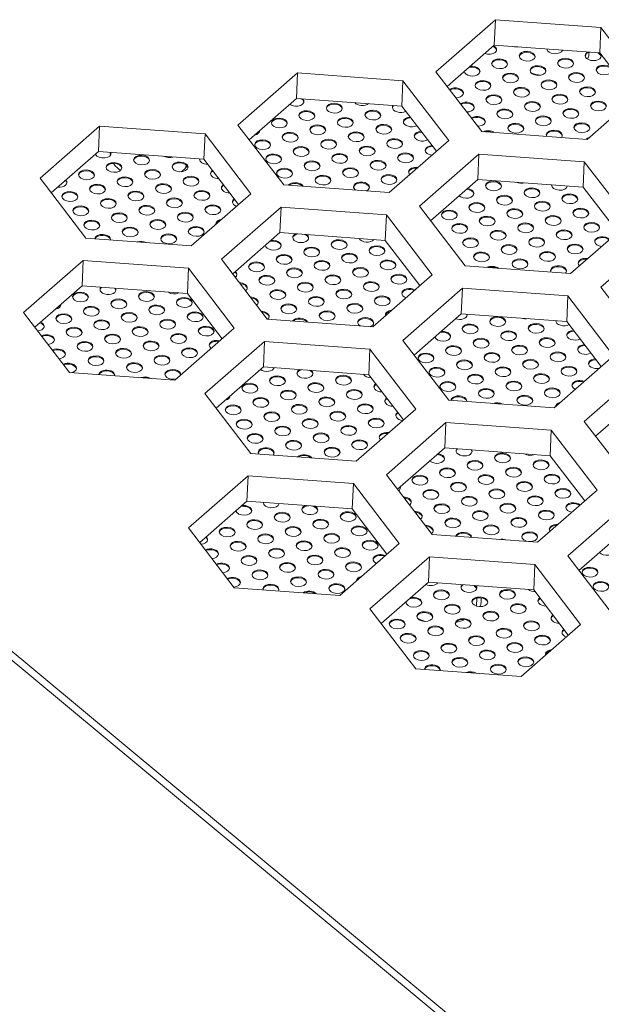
# Model space of a CAD drawing. Header units: millimetres. Extents: x 0 to 841, y 0 to 594.
# Tile 15 of 17: x 587 to 603, y 276 to 303. Entities that reach past the tile are written whole.
import ezdxf

# ---------------------------------------------------------------- set-up
doc = ezdxf.new("R2010")
doc.units = ezdxf.units.MM
for name, color, linetype, lineweight in [('BX三合一钣', 7, 'Continuous', 18), ('BX三合一钣金-', 7, 'Continuous', 18), ('Default', 7, 'Continuous', 18), ('E200_R4_POSTB_V4', 7, 'Continuous', 18), ('贴纸', 7, 'Continuous', 18)]:
    doc.layers.add(name, color=color, linetype=linetype, lineweight=lineweight)

# ---------------------------------------------------------------- blocks, each defined once
blk = doc.blocks.new('SE4')
at = {"layer": 'BX三合一钣', "color": 7, "linetype": 'Continuous'}
for p, q in [((50.202, 86.38), (48.577, 84.958)), ((50.172, 85.687), (50.202, 86.38)), ((53.079, 86.169), (50.202, 86.38)), ((53.049, 85.476), (53.079, 86.169)), ((54.33, 84.536), (53.079, 86.169)), ((48.883, 84.559), (50.172, 85.687)), ((50.172, 85.687), (53.049, 85.476)), ((53.049, 85.476), (53.994, 84.242)), ((48.577, 84.958), (49.828, 83.325)), ((44.799, 84.927), (43.173, 83.505)), ((44.769, 84.233), (44.799, 84.927)), ((47.676, 84.716), (44.799, 84.927)), ((47.646, 84.022), (47.676, 84.716)), ((48.927, 83.083), (47.676, 84.716)), ((52.704, 83.114), (54.33, 84.536)), ((43.479, 83.105), (44.769, 84.233)), ((44.769, 84.233), (47.646, 84.022)), ((47.646, 84.022), (48.591, 82.789)), ((39.396, 83.473), (37.77, 82.051)), ((39.365, 82.78), (39.396, 83.473)), ((42.273, 83.262), (39.396, 83.473)), ((43.173, 83.505), (44.424, 81.871)), ((42.242, 82.569), (42.273, 83.262)), ((43.524, 81.629), (42.273, 83.262)), ((47.301, 81.66), (48.927, 83.083)), ((49.828, 83.325), (52.704, 83.114)), ((38.076, 81.652), (39.365, 82.78)), ((39.365, 82.78), (42.242, 82.569)), ((42.242, 82.569), (43.187, 81.335)), ((49.752, 82.714), (48.126, 81.292)), ((49.722, 82.021), (49.752, 82.714)), ((52.629, 82.503), (49.752, 82.714)), ((52.599, 81.81), (52.629, 82.503)), ((53.88, 80.87), (52.629, 82.503)), ((37.77, 82.051), (39.021, 80.418)), ((48.432, 80.893), (49.722, 82.021)), ((49.722, 82.021), (52.599, 81.81)), ((44.424, 81.871), (47.301, 81.66)), ((52.599, 81.81), (53.544, 80.576)), ((41.898, 80.207), (43.524, 81.629)), ((44.349, 81.261), (42.723, 79.839)), ((44.318, 80.567), (44.349, 81.261)), ((47.226, 81.05), (44.349, 81.261)), ((48.126, 81.292), (49.377, 79.659)), ((47.195, 80.356), (47.226, 81.05)), ((48.477, 79.417), (47.226, 81.05)), ((52.254, 79.448), (53.88, 80.87)), ((39.021, 80.418), (41.898, 80.207)), ((43.029, 79.439), (44.318, 80.567)), ((44.318, 80.567), (47.195, 80.356)), ((54.705, 80.502), (53.079, 79.08)), ((47.195, 80.356), (48.14, 79.123)), ((42.723, 79.839), (43.974, 78.205)), ((38.945, 79.807), (37.319, 78.385)), ((38.915, 79.114), (38.945, 79.807)), ((41.822, 79.596), (38.945, 79.807)), ((41.792, 78.903), (41.822, 79.596)), ((43.073, 77.963), (41.822, 79.596)), ((49.377, 79.659), (52.254, 79.448)), ((46.851, 77.994), (48.477, 79.417)), ((37.625, 77.986), (38.915, 79.114)), ((38.915, 79.114), (41.792, 78.903)), ((49.302, 79.048), (47.676, 77.626)), ((49.271, 78.355), (49.302, 79.048)), ((52.179, 78.838), (49.302, 79.048)), ((53.079, 79.08), (54.33, 77.447)), ((41.792, 78.903), (42.737, 77.669)), ((52.148, 78.144), (52.179, 78.838)), ((53.43, 77.204), (52.179, 78.838)), ((37.319, 78.385), (38.57, 76.752)), ((47.982, 77.227), (49.271, 78.355)), ((49.271, 78.355), (52.148, 78.144)), ((41.447, 76.541), (43.073, 77.963)), ((43.974, 78.205), (46.851, 77.994)), ((52.148, 78.144), (53.093, 76.91)), ((43.898, 77.595), (42.272, 76.173)), ((43.868, 76.901), (43.898, 77.595)), ((46.775, 77.384), (43.898, 77.595)), ((47.676, 77.626), (48.927, 75.993)), ((46.745, 76.69), (46.775, 77.384)), ((48.026, 75.751), (46.775, 77.384)), ((51.804, 75.782), (53.43, 77.204)), ((42.578, 75.773), (43.868, 76.901)), ((43.868, 76.901), (46.745, 76.69)), ((38.57, 76.752), (41.447, 76.541)), ((46.745, 76.69), (47.69, 75.457)), ((54.255, 76.836), (52.629, 75.414)), ((42.272, 76.173), (43.523, 74.539)), ((52.935, 75.014), (54.224, 76.142)), ((48.927, 75.993), (51.804, 75.782)), ((46.4, 74.328), (48.026, 75.751)), ((48.851, 75.383), (47.225, 73.96)), ((48.821, 74.689), (48.851, 75.383)), ((51.728, 75.172), (48.851, 75.383)), ((52.629, 75.414), (53.88, 73.781)), ((51.698, 74.478), (51.728, 75.172)), ((52.979, 73.538), (51.728, 75.172)), ((43.523, 74.539), (46.4, 74.328)), ((47.531, 73.561), (48.821, 74.689)), ((48.821, 74.689), (51.698, 74.478)), ((51.698, 74.478), (52.643, 73.244)), ((43.448, 73.929), (41.822, 72.507)), ((43.418, 73.235), (43.448, 73.929)), ((46.325, 73.718), (43.448, 73.929)), ((47.225, 73.96), (48.476, 72.327)), ((46.295, 73.024), (46.325, 73.718)), ((47.576, 72.085), (46.325, 73.718)), ((51.353, 72.116), (52.979, 73.538)), ((42.128, 72.107), (43.418, 73.235)), ((43.418, 73.235), (46.295, 73.024)), ((53.804, 73.17), (52.178, 71.748)), ((46.295, 73.024), (47.239, 71.791)), ((41.822, 72.507), (43.073, 70.874)), ((48.476, 72.327), (51.353, 72.116)), ((52.484, 71.348), (53.774, 72.477)), ((45.95, 70.663), (47.576, 72.085)), ((48.401, 71.717), (46.775, 70.294)), ((48.371, 71.023), (48.401, 71.717)), ((51.278, 71.506), (48.401, 71.717)), ((51.248, 70.812), (51.278, 71.506)), ((52.529, 69.872), (51.278, 71.506)), ((52.178, 71.748), (53.429, 70.115)), ((47.081, 69.895), (48.371, 71.023)), ((48.371, 71.023), (51.248, 70.812)), ((43.073, 70.874), (45.95, 70.663)), ((51.248, 70.812), (52.192, 69.578)), ((46.775, 70.294), (48.026, 68.661)), ((50.903, 68.45), (52.529, 69.872)), ((48.026, 68.661), (50.903, 68.45))]:
    blk.add_line(p, q, dxfattribs=at)
at = {"layer": 'BX三合一钣金-', "color": 7, "linetype": 'Continuous'}
for p, q in [((56.463, 52.723), (35.697, 69.973)), ((56.765, 52.713), (35.999, 69.964))]:
    blk.add_line(p, q, dxfattribs=at)
at = {"layer": 'E200_R4_POSTB_V4', "color": 7, "linetype": 'Continuous'}
for p, q in [((41.754, 82.422), (41.751, 82.343)), ((49.698, 70.594), (49.689, 70.372))]:
    blk.add_line(p, q, dxfattribs=at)
for centre, major_axis, start_param, end_param in [((51.659, 85.517), (-1.099, 0.048), 2.895165, 3.172923), ((51.659, 85.517), (-1.099, 0.048), 1.159042, 1.385205), ((40.787, 82.695), (1.099, -0.048), 3.114303, 3.235638), ((40.787, 82.695), (1.099, -0.048), 3.570342, 3.616803), ((40.787, 82.695), (-1.099, 0.048), 0.47521, 0.75599), ((40.787, 82.695), (-1.099, 0.048), 2.453876, 2.742859), ((48.718, 70.567), (1.099, -0.048), 0.503214, 0.638977), ((48.718, 70.567), (-1.099, 0.048), 2.897416, 3.257622), ((48.718, 70.567), (-1.099, 0.048), 0.974881, 1.206375), ((48.718, 70.567), (-1.099, 0.048), 1.970671, 2.23119)]:
    blk.add_ellipse(centre, major_axis=major_axis, ratio=0.614502, start_param=start_param, end_param=end_param, dxfattribs=at)
at = {"layer": '贴纸', "color": 7, "linetype": 'Continuous'}
for centre, major_axis, start_param, end_param in [((50.018, 85.569), (-0.217, 0.009), 1.073144, 4.066066), ((50.016, 85.545), (-0.217, 0.009), 3.231504, 4.163344), ((50.769, 85.771), (-0.217, 0.009), 1.228855, 1.81596), ((51.067, 85.358), (-0.217, 0.009), 3.231504, 6.193274), ((51.82, 85.584), (-0.217, 0.009), 0.089911, 2.959608), ((52.87, 85.396), (-0.217, 0.009), 0, 3.855833), ((52.87, 85.396), (-0.217, 0.009), 5.472168, 6.283185), ((52.869, 85.372), (-0.217, 0.009), 5.1792, 6.193274), ((52.869, 85.372), (-0.217, 0.009), 3.231504, 4.1488), ((50.315, 85.155), (-0.217, 0.009), 3.231504, 6.193274), ((52.117, 85.17), (-0.217, 0.009), 3.231504, 6.193274), ((49.564, 84.977), (-0.217, 0.009), 0.151115, 4.988095), ((49.563, 84.953), (-0.217, 0.009), 3.231504, 5.150649), ((51.365, 84.968), (-0.217, 0.009), 3.231504, 6.193274), ((53.168, 84.983), (-0.217, 0.009), 3.231504, 6.193274), ((49.862, 84.563), (-0.217, 0.009), 3.231504, 6.193274), ((50.613, 84.766), (-0.217, 0.009), 3.231504, 6.193274), ((51.664, 84.578), (-0.217, 0.009), 3.231504, 6.193274), ((52.416, 84.78), (-0.217, 0.009), 3.231504, 6.193274), ((49.111, 84.385), (-0.217, 0.009), 1.630919, 5.602686), ((49.11, 84.361), (-0.217, 0.009), 3.231504, 5.514498), ((50.912, 84.376), (-0.217, 0.009), 3.231504, 6.193274), ((52.714, 84.391), (-0.217, 0.009), 3.231504, 6.193274), ((44.754, 84.153), (-0.217, 0.009), 0.71146, 3.744501), ((44.753, 84.129), (-0.217, 0.009), 3.231504, 3.99685), ((49.409, 83.995), (-0.217, 0.009), 1.630919, 5.602686), ((50.16, 84.174), (-0.217, 0.009), 3.231504, 6.193274), ((51.962, 84.188), (-0.217, 0.009), 3.231504, 6.193274), ((53.013, 84.001), (-0.217, 0.009), 3.231504, 6.193274), ((45.052, 83.739), (-0.217, 0.009), 3.231504, 6.193274), ((45.803, 83.942), (-0.217, 0.009), 3.231504, 6.193274), ((46.556, 84.168), (-0.217, 0.009), 0.464706, 2.580109), ((46.854, 83.754), (-0.217, 0.009), 3.231504, 6.193274), ((47.607, 83.981), (-0.217, 0.009), 0, 2.351419), ((47.607, 83.981), (-0.217, 0.009), 5.895157, 6.283185), ((47.606, 83.957), (-0.217, 0.009), 5.696684, 6.193274), ((49.408, 83.971), (-0.217, 0.009), 3.231504, 5.514498), ((50.459, 83.784), (-0.217, 0.009), 3.231504, 6.193274), ((51.21, 83.986), (-0.217, 0.009), 3.231504, 6.193274), ((52.261, 83.799), (-0.217, 0.009), 3.231504, 6.193274), ((44.3, 83.537), (-0.217, 0.009), 3.231504, 6.193274), ((46.102, 83.552), (-0.217, 0.009), 3.231504, 6.193274), ((47.905, 83.591), (-0.217, 0.009), 0, 2.351419), ((47.905, 83.591), (-0.217, 0.009), 4.882187, 6.283185), ((47.904, 83.567), (-0.217, 0.009), 4.794721, 6.193274), ((49.708, 83.606), (-0.217, 0.009), 1.630919, 5.602686), ((49.707, 83.582), (-0.217, 0.009), 3.231504, 5.514498), ((51.509, 83.596), (-0.217, 0.009), 3.231504, 6.193274), ((43.549, 83.359), (-0.217, 0.009), 1.949271, 3.189939), ((43.548, 83.335), (-0.217, 0.009), 3.231504, 3.341662), ((45.35, 83.35), (-0.217, 0.009), 3.231504, 6.193274), ((47.152, 83.365), (-0.217, 0.009), 3.231504, 6.193274), ((48.204, 83.201), (-0.217, 0.009), 4.882187, 6.283185), ((50.006, 83.216), (-0.217, 0.009), 3.890683, 5.437317), ((50.005, 83.192), (-0.217, 0.009), 4.201562, 5.126439), ((50.757, 83.394), (-0.217, 0.009), 3.231504, 6.193274), ((51.809, 83.231), (-0.217, 0.009), 2.701789, 6.283185), ((51.807, 83.207), (-0.217, 0.009), 3.231504, 6.193274), ((52.559, 83.409), (-0.217, 0.009), 3.231504, 6.193274), ((43.846, 82.945), (-0.217, 0.009), 3.231504, 6.193274), ((44.598, 83.147), (-0.217, 0.009), 3.231504, 6.193274), ((45.649, 82.96), (-0.217, 0.009), 3.231504, 6.193274), ((46.4, 83.162), (-0.217, 0.009), 3.231504, 6.193274), ((47.451, 82.975), (-0.217, 0.009), 3.231504, 6.193274), ((48.204, 83.201), (-0.217, 0.009), 0, 2.351419), ((48.203, 83.177), (-0.217, 0.009), 4.794721, 6.193274), ((51.809, 83.231), (-0.217, 0.009), 0, 0.343026), ((52.859, 83.043), (-0.217, 0.009), 5.191396, 5.776383), ((52.858, 83.019), (-0.217, 0.009), 5.446322, 5.563635), ((44.897, 82.758), (-0.217, 0.009), 3.231504, 6.193274), ((46.699, 82.773), (-0.217, 0.009), 3.231504, 6.193274), ((48.502, 82.811), (-0.217, 0.009), 0, 1.434957), ((48.502, 82.811), (-0.217, 0.009), 4.882187, 6.283185), ((48.501, 82.787), (-0.217, 0.009), 4.794721, 6.193274), ((39.491, 82.737), (-0.217, 0.009), 0.302893, 3.344377), ((39.49, 82.713), (-0.217, 0.009), 3.231504, 3.535383), ((40.54, 82.526), (-0.217, 0.009), 3.231504, 6.193274), ((41.293, 82.752), (-0.217, 0.009), 0.964857, 2.079958), ((42.343, 82.565), (-0.217, 0.009), 0, 1.618427), ((42.343, 82.565), (-0.217, 0.009), 6.25933, 6.283185), ((42.342, 82.541), (-0.217, 0.009), 6.079332, 6.193274), ((44.145, 82.556), (-0.217, 0.009), 3.231504, 6.193274), ((45.947, 82.57), (-0.217, 0.009), 3.231504, 6.193274), ((46.997, 82.383), (-0.217, 0.009), 3.231504, 6.193274), ((47.749, 82.585), (-0.217, 0.009), 3.231504, 6.193274), ((39.036, 82.121), (-0.217, 0.009), 3.231504, 6.193274), ((39.788, 82.324), (-0.217, 0.009), 3.231504, 6.193274), ((40.839, 82.136), (-0.217, 0.009), 3.231504, 6.193274), ((41.59, 82.338), (-0.217, 0.009), 3.231504, 6.193274), ((42.642, 82.175), (-0.217, 0.009), 5.615178, 6.283185), ((44.443, 82.166), (-0.217, 0.009), 3.231504, 6.193274), ((45.195, 82.368), (-0.217, 0.009), 3.231504, 6.193274), ((46.246, 82.181), (-0.217, 0.009), 3.231504, 6.193274), ((48.049, 82.219), (-0.217, 0.009), 4.553634, 6.283185), ((48.048, 82.195), (-0.217, 0.009), 4.662591, 6.193274), ((38.285, 81.943), (-0.217, 0.009), 1.472312, 3.666898), ((38.284, 81.919), (-0.217, 0.009), 3.231504, 3.77342), ((40.087, 81.934), (-0.217, 0.009), 3.231504, 6.193274), ((41.889, 81.949), (-0.217, 0.009), 3.231504, 6.193274), ((42.642, 82.175), (-0.217, 0.009), 0, 1.618427), ((42.641, 82.151), (-0.217, 0.009), 5.526559, 6.193274), ((45.494, 81.978), (-0.217, 0.009), 3.231504, 6.193274), ((47.296, 81.993), (-0.217, 0.009), 3.231504, 6.193274), ((48.049, 82.219), (-0.217, 0.009), 0, 0.585576), ((39.335, 81.732), (-0.217, 0.009), 3.231504, 6.193274), ((41.137, 81.746), (-0.217, 0.009), 3.231504, 6.193274), ((42.94, 81.785), (-0.217, 0.009), 0, 1.618427), ((42.94, 81.785), (-0.217, 0.009), 5.615178, 6.283185), ((42.939, 81.761), (-0.217, 0.009), 5.526559, 6.193274), ((44.743, 81.8), (-0.217, 0.009), 3.459243, 5.868757), ((44.742, 81.776), (-0.217, 0.009), 3.660424, 5.667576), ((46.545, 81.815), (-0.217, 0.009), 0, 0.783455), ((46.545, 81.815), (-0.217, 0.009), 2.26136, 6.283185), ((46.544, 81.791), (-0.217, 0.009), 3.231504, 6.193274), ((49.398, 81.642), (-0.217, 0.009), 0.585677, 4.553534), ((49.397, 81.618), (-0.217, 0.009), 3.231504, 4.662485), ((50.149, 81.821), (-0.217, 0.009), 3.231504, 6.193274), ((50.902, 82.047), (-0.217, 0.009), 0.947334, 2.097481), ((51.199, 81.633), (-0.217, 0.009), 3.231504, 6.193274), ((51.952, 81.859), (-0.217, 0.009), 0, 3.078074), ((51.951, 81.835), (-0.217, 0.009), 6.069809, 6.193274), ((51.952, 81.859), (-0.217, 0.009), 6.249926, 6.283185), ((51.951, 81.835), (-0.217, 0.009), 3.231504, 3.258192), ((38.583, 81.529), (-0.217, 0.009), 3.231504, 6.193274), ((39.633, 81.342), (-0.217, 0.009), 3.231504, 6.193274), ((40.385, 81.544), (-0.217, 0.009), 3.231504, 6.193274), ((41.436, 81.357), (-0.217, 0.009), 3.231504, 6.193274), ((42.187, 81.559), (-0.217, 0.009), 3.231504, 6.193274), ((43.239, 81.396), (-0.217, 0.009), 5.615178, 6.283185), ((43.238, 81.372), (-0.217, 0.009), 5.526559, 6.193274), ((50.447, 81.431), (-0.217, 0.009), 3.231504, 6.193274), ((52.232, 81.468), (0.217, -0.009), 0.089911, 3.051682), ((38.881, 81.14), (-0.217, 0.009), 3.231504, 6.193274), ((40.684, 81.154), (-0.217, 0.009), 3.231504, 6.193274), ((42.486, 81.169), (-0.217, 0.009), 3.231504, 6.193274), ((43.239, 81.396), (-0.217, 0.009), 0, 1.063628), ((49.695, 81.229), (-0.217, 0.009), 3.231504, 6.193274), ((50.729, 81.064), (0.217, -0.009), 0.089911, 3.051682), ((51.481, 81.266), (0.217, -0.009), 0.089911, 3.051682), ((52.531, 81.078), (0.217, -0.009), 0.089911, 3.051682), ((39.932, 80.952), (-0.217, 0.009), 3.231504, 6.193274), ((41.734, 80.967), (-0.217, 0.009), 3.231504, 6.193274), ((42.786, 80.804), (-0.217, 0.009), 5.002561, 6.283185), ((48.943, 81.026), (-0.217, 0.009), 3.231504, 6.193274), ((49.977, 80.861), (0.217, -0.009), 0.089911, 3.051682), ((51.779, 80.876), (0.217, -0.009), 0.089911, 3.051682), ((39.18, 80.75), (-0.217, 0.009), 3.231504, 6.193274), ((40.23, 80.562), (-0.217, 0.009), 3.231504, 6.193274), ((40.982, 80.765), (-0.217, 0.009), 3.231504, 6.193274), ((42.033, 80.577), (-0.217, 0.009), 3.231504, 6.193274), ((42.786, 80.804), (-0.217, 0.009), 0, 0.136649), ((42.784, 80.78), (-0.217, 0.009), 5.168768, 6.193274), ((49.225, 80.659), (0.217, -0.009), 0.089911, 3.051682), ((51.027, 80.674), (0.217, -0.009), 0.089911, 3.051682), ((52.829, 80.689), (0.217, -0.009), 0.089911, 3.051682), ((39.479, 80.384), (-0.217, 0.009), 3.093446, 6.234554), ((39.478, 80.36), (-0.217, 0.009), 3.273796, 6.054204), ((41.281, 80.375), (-0.217, 0.009), 3.231504, 6.193274), ((44.886, 80.429), (-0.217, 0.009), 0, 3.903205), ((44.886, 80.429), (-0.217, 0.009), 5.424795, 6.283185), ((44.885, 80.405), (-0.217, 0.009), 5.106562, 6.193274), ((44.885, 80.405), (-0.217, 0.009), 3.231504, 4.221438), ((46.689, 80.443), (-0.217, 0.009), 0.333643, 2.711172), ((49.523, 80.269), (0.217, -0.009), 0.089911, 3.051682), ((50.275, 80.472), (0.217, -0.009), 0.089911, 3.051682), ((51.326, 80.284), (0.217, -0.009), 0.089911, 3.051682), ((52.078, 80.486), (0.217, -0.009), 0.089911, 3.051682), ((53.129, 80.323), (0.217, -0.009), 0.51831, 4.6209), ((53.128, 80.299), (0.217, -0.009), 0.62516, 3.051682), ((40.53, 80.197), (-0.217, 0.009), 4.062108, 5.265892), ((44.134, 80.226), (-0.217, 0.009), 0.136791, 5.002419), ((44.133, 80.202), (-0.217, 0.009), 3.231504, 5.16859), ((45.184, 80.015), (-0.217, 0.009), 3.231504, 6.193274), ((45.936, 80.217), (-0.217, 0.009), 3.231504, 6.193274), ((46.969, 80.052), (0.217, -0.009), 0.089911, 3.051682), ((50.574, 80.082), (0.217, -0.009), 0.089911, 3.051682), ((52.376, 80.097), (0.217, -0.009), 0.089911, 3.051682), ((44.432, 79.813), (-0.217, 0.009), 3.231504, 6.193274), ((46.217, 79.85), (0.217, -0.009), 0.089911, 3.051682), ((49.822, 79.88), (0.217, -0.009), 0.089911, 3.051682), ((51.624, 79.894), (0.217, -0.009), 0.089911, 3.051682), ((52.676, 79.731), (0.217, -0.009), 1.369009, 3.770202), ((52.675, 79.707), (0.217, -0.009), 1.475688, 3.051682), ((43.68, 79.61), (-0.217, 0.009), 3.231504, 6.193274), ((44.713, 79.445), (0.217, -0.009), 0.089911, 3.051682), ((45.465, 79.648), (0.217, -0.009), 0.089911, 3.051682), ((46.516, 79.46), (0.217, -0.009), 0.089911, 3.051682), ((47.267, 79.662), (0.217, -0.009), 0.089911, 3.051682), ((50.121, 79.514), (0.217, -0.009), 0.693698, 2.351117), ((50.12, 79.49), (0.217, -0.009), 0.977542, 2.067273), ((50.872, 79.692), (0.217, -0.009), 0.089911, 3.051682), ((51.924, 79.529), (0.217, -0.009), 0, 3.528046), ((51.923, 79.505), (0.217, -0.009), 0.089911, 3.051682), ((42.928, 79.408), (-0.217, 0.009), 3.231504, 3.897283), ((42.929, 79.432), (-0.217, 0.009), 2.506975, 3.795677), ((43.961, 79.243), (0.217, -0.009), 0.089911, 3.051682), ((45.764, 79.258), (0.217, -0.009), 0.089911, 3.051682), ((47.566, 79.273), (0.217, -0.009), 0.089911, 3.051682), ((51.924, 79.529), (0.217, -0.009), 5.799954, 6.283185), ((39.623, 79.013), (-0.217, 0.009), 0, 3.468567), ((39.623, 79.013), (-0.217, 0.009), 5.859433, 6.283185), ((39.622, 78.989), (-0.217, 0.009), 5.657238, 6.193274), ((39.622, 78.989), (-0.217, 0.009), 3.231504, 3.670762), ((43.21, 79.065), (0.217, -0.009), 0, 1.585038), ((43.209, 79.041), (0.217, -0.009), 0.089911, 1.490966), ((43.21, 79.065), (0.217, -0.009), 5.648567, 6.283185), ((45.012, 79.056), (0.217, -0.009), 0.089911, 3.051682), ((46.814, 79.071), (0.217, -0.009), 0.089911, 3.051682), ((47.866, 78.907), (0.217, -0.009), 0.894073, 4.245137), ((38.87, 78.787), (-0.217, 0.009), 3.231504, 6.193274), ((40.672, 78.801), (-0.217, 0.009), 3.231504, 6.193274), ((41.425, 79.028), (-0.217, 0.009), 0.770642, 2.274173), ((41.706, 78.636), (0.217, -0.009), 0.089911, 3.051682), ((43.509, 78.675), (0.217, -0.009), 0, 1.585038), ((43.508, 78.651), (0.217, -0.009), 0.089911, 1.490966), ((44.26, 78.853), (0.217, -0.009), 0.089911, 3.051682), ((45.31, 78.666), (0.217, -0.009), 0.089911, 3.051682), ((46.062, 78.868), (0.217, -0.009), 0.089911, 3.051682), ((47.113, 78.681), (0.217, -0.009), 0.089911, 3.051682), ((47.864, 78.883), (0.217, -0.009), 0.991472, 3.051682), ((38.119, 78.608), (-0.217, 0.009), 1.933277, 3.205934), ((38.118, 78.584), (-0.217, 0.009), 3.231504, 3.355047), ((39.168, 78.397), (-0.217, 0.009), 3.231504, 6.193274), ((39.92, 78.599), (-0.217, 0.009), 3.231504, 6.193274), ((40.954, 78.434), (0.217, -0.009), 0.089911, 3.051682), ((43.509, 78.675), (0.217, -0.009), 5.648567, 6.283185), ((44.558, 78.464), (0.217, -0.009), 0.089911, 3.051682), ((46.361, 78.479), (0.217, -0.009), 0.089911, 3.051682), ((38.417, 78.195), (-0.217, 0.009), 3.231504, 6.193274), ((40.202, 78.232), (0.217, -0.009), 0.089911, 3.051682), ((42.004, 78.247), (0.217, -0.009), 0.089911, 3.051682), ((43.807, 78.285), (0.217, -0.009), 0, 1.585038), ((43.806, 78.261), (0.217, -0.009), 0.089911, 1.490966), ((43.807, 78.285), (0.217, -0.009), 5.704402, 6.283185), ((44.858, 78.098), (0.217, -0.009), 0.275388, 2.769427), ((45.609, 78.276), (0.217, -0.009), 0.089911, 3.051682), ((46.66, 78.113), (0.217, -0.009), 0, 3.986186), ((46.659, 78.089), (0.217, -0.009), 0.089911, 3.051682), ((47.412, 78.315), (0.217, -0.009), 1.801861, 3.337349), ((47.411, 78.291), (0.217, -0.009), 1.954454, 3.051682), ((49.214, 78.33), (0.217, -0.009), 4.245229, 6.283185), ((49.213, 78.306), (0.217, -0.009), 0.089911, 0.360447), ((49.214, 78.33), (0.217, -0.009), 0, 0.171552), ((50.264, 78.118), (0.217, -0.009), 0.089911, 3.051682), ((51.017, 78.345), (0.217, -0.009), 4.166803, 5.161197), ((37.666, 78.016), (-0.217, 0.009), 1.772053, 4.160143), ((37.665, 77.992), (-0.217, 0.009), 3.231504, 4.257617), ((38.698, 77.827), (0.217, -0.009), 0.089911, 3.051682), ((39.45, 78.03), (0.217, -0.009), 0.089911, 3.051682), ((40.5, 77.842), (0.217, -0.009), 0.089911, 3.051682), ((41.252, 78.044), (0.217, -0.009), 0.089911, 3.051682), ((42.303, 77.857), (0.217, -0.009), 0.089911, 3.051682), ((44.857, 78.074), (0.217, -0.009), 0.472348, 2.572467), ((46.66, 78.113), (0.217, -0.009), 5.341815, 6.283185), ((49.512, 77.916), (0.217, -0.009), 0.089911, 3.051682), ((51.314, 77.931), (0.217, -0.009), 0.089911, 3.051682), ((52.067, 78.157), (0.217, -0.009), 3.141593, 5.493011), ((52.066, 78.133), (0.217, -0.009), 2.96841, 3.051682), ((37.947, 77.649), (0.217, -0.009), 0, 2.31996), ((37.946, 77.625), (0.217, -0.009), 0.089911, 2.235516), ((39.748, 77.64), (0.217, -0.009), 0.089911, 3.051682), ((41.551, 77.655), (0.217, -0.009), 0.089911, 3.051682), ((48.761, 77.738), (0.217, -0.009), 3.337482, 6.283185), ((48.76, 77.714), (0.217, -0.009), 0.089911, 1.954295), ((48.761, 77.738), (0.217, -0.009), 0, 1.801728), ((50.562, 77.729), (0.217, -0.009), 0.089911, 3.051682), ((52.366, 77.768), (0.217, -0.009), 1.740594, 5.493011), ((52.365, 77.744), (0.217, -0.009), 1.653128, 3.051682), ((37.947, 77.649), (0.217, -0.009), 4.913645, 6.283185), ((38.996, 77.438), (0.217, -0.009), 0.089911, 3.051682), ((40.799, 77.452), (0.217, -0.009), 0.089911, 3.051682), ((42.602, 77.491), (0.217, -0.009), 1.254727, 3.884483), ((42.601, 77.467), (0.217, -0.009), 1.356744, 3.051682), ((49.059, 77.324), (0.217, -0.009), 0.089911, 3.051682), ((49.81, 77.526), (0.217, -0.009), 0.089911, 3.051682), ((50.861, 77.339), (0.217, -0.009), 0.089911, 3.051682), ((51.613, 77.541), (0.217, -0.009), 0.089911, 3.051682), ((52.664, 77.378), (0.217, -0.009), 1.740594, 5.493011), ((52.663, 77.354), (0.217, -0.009), 1.653128, 3.051682), ((38.246, 77.259), (0.217, -0.009), 0, 2.31996), ((38.244, 77.235), (0.217, -0.009), 0.089911, 2.235516), ((38.246, 77.259), (0.217, -0.009), 4.913645, 6.283185), ((39.295, 77.048), (0.217, -0.009), 0.089911, 3.051682), ((40.047, 77.25), (0.217, -0.009), 0.089911, 3.051682), ((41.097, 77.063), (0.217, -0.009), 0.089911, 3.051682), ((41.849, 77.265), (0.217, -0.009), 0.089911, 3.051682), ((48.307, 77.122), (0.217, -0.009), 0.089911, 3.051682), ((50.109, 77.137), (0.217, -0.009), 0.089911, 3.051682), ((51.911, 77.152), (0.217, -0.009), 0.089911, 3.051682), ((38.544, 76.87), (0.217, -0.009), 0, 2.31996), ((38.543, 76.846), (0.217, -0.009), 0.089911, 2.235516), ((40.345, 76.86), (0.217, -0.009), 0.089911, 3.051682), ((43.951, 76.914), (0.217, -0.009), 3.884579, 6.094834), ((49.357, 76.934), (0.217, -0.009), 0.089911, 3.051682), ((50.407, 76.747), (0.217, -0.009), 0.089911, 3.051682), ((51.159, 76.949), (0.217, -0.009), 0.089911, 3.051682), ((52.21, 76.762), (0.217, -0.009), 0.089911, 3.051682), ((52.963, 76.988), (0.217, -0.009), 1.740594, 5.085403), ((52.962, 76.964), (0.217, -0.009), 1.653128, 3.051682), ((38.544, 76.87), (0.217, -0.009), 5.192527, 6.283185), ((39.594, 76.682), (0.217, -0.009), 0, 3.141593), ((39.593, 76.658), (0.217, -0.009), 0.089911, 2.952902), ((39.594, 76.682), (0.217, -0.009), 6.193274, 6.283185), ((40.645, 76.495), (0.217, -0.009), 0.853493, 2.191322), ((40.644, 76.471), (0.217, -0.009), 1.25276, 1.792055), ((41.397, 76.697), (0.217, -0.009), 0, 5.145027), ((41.396, 76.673), (0.217, -0.009), 0.155641, 3.051682), ((44.248, 76.5), (0.217, -0.009), 0.089911, 3.051682), ((45.001, 76.727), (0.217, -0.009), 2.339262, 6.283185), ((45, 76.703), (0.217, -0.009), 2.050267, 3.051682), ((45, 76.703), (0.217, -0.009), 0.089911, 0.994548), ((45.001, 76.727), (0.217, -0.009), 0, 0.705553), ((46.051, 76.515), (0.217, -0.009), 0.089911, 3.051682), ((46.804, 76.741), (0.217, -0.009), 3.518485, 4.76002), ((48.605, 76.732), (0.217, -0.009), 0.089911, 3.051682), ((49.656, 76.545), (0.217, -0.009), 0.089911, 3.051682), ((51.458, 76.56), (0.217, -0.009), 0.089911, 3.051682), ((43.497, 76.298), (0.217, -0.009), 0.089911, 3.051682), ((45.299, 76.313), (0.217, -0.009), 0.089911, 3.051682), ((47.102, 76.352), (0.217, -0.009), 2.473585, 4.76002), ((47.101, 76.328), (0.217, -0.009), 2.384967, 3.051682), ((48.904, 76.343), (0.217, -0.009), 0.089911, 3.051682), ((50.706, 76.357), (0.217, -0.009), 0.089911, 3.051682), ((52.509, 76.396), (0.217, -0.009), 1.012335, 4.126876), ((52.508, 76.372), (0.217, -0.009), 1.109769, 3.051682), ((42.746, 76.12), (0.217, -0.009), 5.145199, 6.283185), ((42.745, 76.096), (0.217, -0.009), 0.089911, 0.155502), ((44.547, 76.111), (0.217, -0.009), 0.089911, 3.051682), ((46.349, 76.125), (0.217, -0.009), 0.089911, 3.051682), ((49.203, 75.977), (0.217, -0.009), 0, 3.141593), ((49.202, 75.953), (0.217, -0.009), 0.089911, 2.943401), ((49.954, 76.155), (0.217, -0.009), 0.089911, 3.051682), ((51.004, 75.968), (0.217, -0.009), 0.089911, 3.051682), ((51.756, 76.17), (0.217, -0.009), 0.089911, 3.051682), ((43.043, 75.706), (0.217, -0.009), 0.089911, 3.051682), ((43.795, 75.908), (0.217, -0.009), 0.089911, 3.051682), ((44.845, 75.721), (0.217, -0.009), 0.089911, 3.051682), ((45.597, 75.923), (0.217, -0.009), 0.089911, 3.051682), ((46.648, 75.736), (0.217, -0.009), 0.089911, 3.051682), ((47.401, 75.962), (0.217, -0.009), 2.473585, 4.76002), ((47.4, 75.938), (0.217, -0.009), 2.384967, 3.051682), ((49.203, 75.977), (0.217, -0.009), 6.193274, 6.283185), ((50.254, 75.789), (0.217, -0.009), 0.868803, 2.176013), ((50.253, 75.765), (0.217, -0.009), 1.290659, 1.754156), ((52.056, 75.804), (0.217, -0.009), 1.99159, 3.141593), ((52.055, 75.78), (0.217, -0.009), 2.20638, 2.93283), ((44.094, 75.519), (0.217, -0.009), 0.089911, 3.051682), ((45.896, 75.533), (0.217, -0.009), 0.089911, 3.051682), ((47.699, 75.572), (0.217, -0.009), 2.473585, 4.610327), ((47.698, 75.548), (0.217, -0.009), 2.384967, 3.051682), ((43.342, 75.316), (0.217, -0.009), 0.089911, 3.051682), ((44.392, 75.129), (0.217, -0.009), 0.089911, 3.051682), ((45.144, 75.331), (0.217, -0.009), 0.089911, 3.051682), ((46.194, 75.144), (0.217, -0.009), 0.089911, 3.051682), ((46.946, 75.346), (0.217, -0.009), 0.089911, 3.051682), ((43.64, 74.927), (0.217, -0.009), 0.089911, 3.051682), ((45.442, 74.941), (0.217, -0.009), 0.089911, 3.051682), ((47.246, 74.98), (0.217, -0.009), 1.379113, 3.760097), ((47.245, 74.956), (0.217, -0.009), 1.486299, 3.051682), ((44.691, 74.739), (0.217, -0.009), 0.089911, 3.051682), ((46.493, 74.754), (0.217, -0.009), 0.089911, 3.051682), ((43.94, 74.561), (0.217, -0.009), 0, 3.491452), ((43.939, 74.537), (0.217, -0.009), 0.089911, 3.051682), ((43.94, 74.561), (0.217, -0.009), 5.836549, 6.283185), ((44.99, 74.373), (0.217, -0.009), 0.403004, 2.641811), ((44.989, 74.349), (0.217, -0.009), 0.614744, 2.430071), ((45.741, 74.552), (0.217, -0.009), 0.089911, 3.051682), ((48.594, 74.379), (0.217, -0.009), 0.089911, 1.486195), ((48.595, 74.403), (0.217, -0.009), 0, 1.379014), ((49.347, 74.605), (0.217, -0.009), 2.750281, 6.283185), ((49.346, 74.581), (0.217, -0.009), 2.551483, 3.051682), ((49.346, 74.581), (0.217, -0.009), 0.089911, 0.493332), ((49.347, 74.605), (0.217, -0.009), 0, 0.294534), ((50.396, 74.394), (0.217, -0.009), 0.089911, 3.051682), ((51.149, 74.62), (0.217, -0.009), 3.957831, 5.370169), ((48.595, 74.403), (0.217, -0.009), 3.760196, 6.283185), ((49.644, 74.192), (0.217, -0.009), 0.089911, 3.051682), ((51.447, 74.206), (0.217, -0.009), 0.089911, 3.051682), ((48.14, 73.787), (0.217, -0.009), 0.089911, 3.051682), ((48.892, 73.989), (0.217, -0.009), 0.089911, 3.051682), ((49.943, 73.802), (0.217, -0.009), 0.089911, 3.051682), ((50.695, 74.004), (0.217, -0.009), 0.089911, 3.051682), ((51.745, 73.817), (0.217, -0.009), 0.089911, 3.051682), ((49.191, 73.6), (0.217, -0.009), 0.089911, 3.051682), ((50.993, 73.615), (0.217, -0.009), 0.089911, 3.051682), ((47.389, 73.609), (0.217, -0.009), 5.648567, 6.283185), ((47.388, 73.585), (0.217, -0.009), 0.089911, 0.31883), ((47.389, 73.609), (0.217, -0.009), 0, 0.186345), ((48.439, 73.397), (0.217, -0.009), 0.089911, 3.051682), ((50.241, 73.412), (0.217, -0.009), 0.089911, 3.051682), ((52.044, 73.427), (0.217, -0.009), 0.089911, 3.051682), ((43.331, 72.987), (0.217, -0.009), 0, 1.81536), ((44.083, 73.189), (0.217, -0.009), 3.114642, 6.213359), ((44.082, 73.166), (0.217, -0.009), 2.934607, 3.051682), ((44.082, 73.166), (0.217, -0.009), 0.089911, 0.110208), ((45.134, 73.002), (0.217, -0.009), 2.161584, 6.283185), ((47.688, 73.219), (0.217, -0.009), 0, 1.585038), ((47.687, 73.195), (0.217, -0.009), 0.089911, 1.490966), ((47.688, 73.219), (0.217, -0.009), 5.648567, 6.283185), ((48.737, 73.008), (0.217, -0.009), 0.089911, 3.051682), ((49.489, 73.21), (0.217, -0.009), 0.089911, 3.051682), ((50.54, 73.023), (0.217, -0.009), 0.089911, 3.051682), ((51.292, 73.225), (0.217, -0.009), 0.089911, 3.051682), ((52.343, 73.061), (0.217, -0.009), 0.657468, 4.481742), ((52.342, 73.037), (0.217, -0.009), 0.758972, 3.051682), ((43.331, 72.987), (0.217, -0.009), 3.32385, 6.283185), ((43.33, 72.963), (0.217, -0.009), 0.089911, 1.970775), ((44.381, 72.776), (0.217, -0.009), 0.089911, 3.051682), ((45.133, 72.978), (0.217, -0.009), 1.71266, 3.051682), ((45.133, 72.978), (0.217, -0.009), 0.089911, 1.332155), ((45.134, 73.002), (0.217, -0.009), 0, 0.883231), ((46.183, 72.791), (0.217, -0.009), 0.089911, 3.051682), ((47.986, 72.829), (0.217, -0.009), 0, 1.585038), ((47.985, 72.805), (0.217, -0.009), 0.089911, 1.490966), ((49.788, 72.82), (0.217, -0.009), 0.089911, 3.051682), ((51.59, 72.835), (0.217, -0.009), 0.089911, 3.051682), ((43.629, 72.574), (0.217, -0.009), 0.089911, 3.051682), ((45.431, 72.588), (0.217, -0.009), 0.089911, 3.051682), ((47.986, 72.829), (0.217, -0.009), 5.648567, 6.283185), ((49.036, 72.618), (0.217, -0.009), 0.089911, 3.051682), ((50.838, 72.633), (0.217, -0.009), 0.089911, 3.051682), ((51.89, 72.469), (0.217, -0.009), 1.510064, 3.629146), ((51.889, 72.445), (0.217, -0.009), 1.625515, 3.051682), ((42.877, 72.371), (0.217, -0.009), 0.089911, 3.051682), ((43.927, 72.184), (0.217, -0.009), 0.089911, 3.051682), ((44.679, 72.386), (0.217, -0.009), 0.089911, 3.051682), ((45.73, 72.199), (0.217, -0.009), 0.089911, 3.051682), ((46.482, 72.401), (0.217, -0.009), 0.089911, 3.051682), ((48.285, 72.44), (0.217, -0.009), 0, 1.585038), ((48.284, 72.416), (0.217, -0.009), 0.089911, 1.490966), ((48.285, 72.44), (0.217, -0.009), 5.648567, 6.283185), ((49.335, 72.252), (0.217, -0.009), 0.039668, 3.005147), ((49.334, 72.228), (0.217, -0.009), 0.222214, 2.822601), ((50.086, 72.431), (0.217, -0.009), 0.089911, 3.051682), ((51.137, 72.243), (0.217, -0.009), 0.089911, 3.051682), ((42.126, 72.193), (0.217, -0.009), 4.913645, 6.283185), ((42.125, 72.169), (0.217, -0.009), 0.089911, 0.724274), ((42.126, 72.193), (0.217, -0.009), 0, 0.621622), ((43.175, 71.982), (0.217, -0.009), 0.089911, 3.051682), ((44.978, 71.996), (0.217, -0.009), 0.089911, 3.051682), ((46.78, 72.011), (0.217, -0.009), 0.089911, 3.051682), ((50.386, 72.065), (0.217, -0.009), 1.099663, 1.945152), ((42.425, 71.803), (0.217, -0.009), 0, 2.31996), ((42.423, 71.779), (0.217, -0.009), 0.089911, 2.235516), ((42.425, 71.803), (0.217, -0.009), 4.913645, 6.283185), ((44.226, 71.794), (0.217, -0.009), 0.089911, 3.051682), ((46.028, 71.809), (0.217, -0.009), 0.089911, 3.051682), ((47.08, 71.645), (0.217, -0.009), 1.021738, 4.117473), ((53.239, 71.892), (0.217, -0.009), 3.629252, 6.283185), ((42.723, 71.414), (0.217, -0.009), 0, 2.31996), ((42.722, 71.39), (0.217, -0.009), 0.089911, 2.235516), ((43.474, 71.592), (0.217, -0.009), 0.089911, 3.051682), ((44.524, 71.404), (0.217, -0.009), 0.089911, 3.051682), ((45.276, 71.607), (0.217, -0.009), 0.089911, 3.051682), ((46.327, 71.419), (0.217, -0.009), 0.089911, 3.051682), ((47.079, 71.621), (0.217, -0.009), 1.119234, 3.051682), ((42.723, 71.414), (0.217, -0.009), 4.913645, 6.283185), ((43.772, 71.202), (0.217, -0.009), 0.089911, 3.051682), ((45.575, 71.217), (0.217, -0.009), 0.089911, 3.051682), ((52.784, 71.276), (0.217, -0.009), 0.089911, 3.051682), ((43.022, 71.024), (0.217, -0.009), 0, 2.31996), ((43.02, 71), (0.217, -0.009), 0.089911, 2.235516), ((43.022, 71.024), (0.217, -0.009), 4.913645, 6.283185), ((44.072, 70.836), (0.217, -0.009), 0, 3.366321), ((44.823, 71.015), (0.217, -0.009), 0.089911, 3.051682), ((45.873, 70.827), (0.217, -0.009), 0.089911, 3.051682), ((46.626, 71.053), (0.217, -0.009), 2.009031, 3.141593), ((46.625, 71.03), (0.217, -0.009), 2.233837, 2.905374), ((48.429, 71.068), (0.217, -0.009), 4.117565, 5.856097), ((53.083, 70.887), (0.217, -0.009), 0.089911, 3.051682), ((44.071, 70.812), (0.217, -0.009), 0.089911, 3.051682), ((44.072, 70.836), (0.217, -0.009), 5.961679, 6.283185), ((45.122, 70.649), (0.217, -0.009), 0.539119, 2.505696), ((45.121, 70.625), (0.217, -0.009), 0.775301, 2.269514), ((48.726, 70.655), (0.217, -0.009), 0.089911, 3.051682), ((49.479, 70.881), (0.217, -0.009), 2.621605, 6.283185), ((49.478, 70.857), (0.217, -0.009), 2.406903, 3.051682), ((49.478, 70.857), (0.217, -0.009), 0.089911, 0.637913), ((49.479, 70.881), (0.217, -0.009), 0, 0.42321), ((50.528, 70.669), (0.217, -0.009), 0.089911, 3.051682), ((51.281, 70.896), (0.217, -0.009), 3.791331, 4.76002), ((47.975, 70.476), (0.217, -0.009), 3.141593, 6.283185), ((47.974, 70.452), (0.217, -0.009), 2.905653, 3.051682), ((47.974, 70.452), (0.217, -0.009), 0.089911, 2.233557), ((47.975, 70.476), (0.217, -0.009), 0, 2.008858), ((49.776, 70.467), (0.217, -0.009), 0.089911, 3.051682), ((51.58, 70.506), (0.217, -0.009), 2.473585, 4.76002), ((51.579, 70.482), (0.217, -0.009), 2.384967, 3.051682), ((48.273, 70.063), (0.217, -0.009), 0.089911, 3.051682), ((49.025, 70.265), (0.217, -0.009), 0.089911, 3.051682), ((50.075, 70.077), (0.217, -0.009), 0.089911, 3.051682), ((50.827, 70.28), (0.217, -0.009), 0.089911, 3.051682), ((47.521, 69.86), (0.217, -0.009), 0.089911, 3.051682), ((49.323, 69.875), (0.217, -0.009), 0.089911, 3.051682), ((51.187, 69.81), (-0.217, 0.009), 3.231504, 6.193274), ((51.94, 70.036), (-0.217, 0.009), 0, 1.618427), ((51.94, 70.036), (-0.217, 0.009), 5.615178, 6.283185), ((51.939, 70.012), (-0.217, 0.009), 5.526559, 6.193274), ((48.571, 69.673), (0.217, -0.009), 0.089911, 3.051682), ((50.435, 69.608), (-0.217, 0.009), 3.231504, 6.193274), ((52.238, 69.647), (-0.217, 0.009), 0, 1.118669), ((52.238, 69.647), (-0.217, 0.009), 5.615178, 6.283185), ((52.237, 69.623), (-0.217, 0.009), 5.526559, 6.193274), ((47.819, 69.471), (0.217, -0.009), 0.089911, 3.051682), ((49.683, 69.405), (-0.217, 0.009), 3.231504, 6.193274), ((50.733, 69.218), (-0.217, 0.009), 3.231504, 6.193274), ((51.485, 69.42), (-0.217, 0.009), 3.231504, 6.193274), ((48.179, 69.001), (-0.217, 0.009), 3.231504, 6.193274), ((48.931, 69.203), (-0.217, 0.009), 3.231504, 6.193274), ((49.981, 69.016), (-0.217, 0.009), 3.231504, 6.193274), ((51.785, 69.055), (-0.217, 0.009), 4.922049, 6.283185), ((51.784, 69.031), (-0.217, 0.009), 5.070463, 6.193274), ((49.229, 68.813), (-0.217, 0.009), 3.231504, 6.193274), ((51.032, 68.828), (-0.217, 0.009), 3.231504, 6.193274), ((51.785, 69.055), (-0.217, 0.009), 0, 0.217161), ((48.478, 68.635), (-0.217, 0.009), 3.051682, 6.283185), ((48.477, 68.611), (-0.217, 0.009), 3.231504, 6.109658), ((49.529, 68.448), (-0.217, 0.009), 3.971208, 5.356792), ((49.528, 68.424), (-0.217, 0.009), 4.348996, 4.98527), ((50.28, 68.626), (-0.217, 0.009), 3.231504, 6.193274)]:
    blk.add_ellipse(centre, major_axis=major_axis, ratio=0.614502, start_param=start_param, end_param=end_param, dxfattribs=at)
for centre, major_axis in [((51.068, 85.382), (-0.217, 0.009)), ((50.316, 85.179), (-0.217, 0.009)), ((52.118, 85.194), (-0.217, 0.009)), ((51.366, 84.992), (-0.217, 0.009)), ((52.417, 84.804), (-0.217, 0.009)), ((53.169, 85.007), (-0.217, 0.009)), ((49.863, 84.587), (-0.217, 0.009)), ((50.615, 84.79), (-0.217, 0.009)), ((51.665, 84.602), (-0.217, 0.009)), ((50.913, 84.4), (-0.217, 0.009)), ((52.715, 84.415), (-0.217, 0.009)), ((50.161, 84.198), (-0.217, 0.009)), ((51.212, 84.01), (-0.217, 0.009)), ((51.963, 84.212), (-0.217, 0.009)), ((53.014, 84.025), (-0.217, 0.009)), ((45.053, 83.763), (-0.217, 0.009)), ((45.805, 83.966), (-0.217, 0.009)), ((46.855, 83.778), (-0.217, 0.009)), ((50.46, 83.808), (-0.217, 0.009)), ((52.262, 83.823), (-0.217, 0.009)), ((44.301, 83.561), (-0.217, 0.009)), ((46.103, 83.576), (-0.217, 0.009)), ((51.51, 83.62), (-0.217, 0.009)), ((45.351, 83.374), (-0.217, 0.009)), ((47.153, 83.389), (-0.217, 0.009)), ((50.758, 83.418), (-0.217, 0.009)), ((52.56, 83.433), (-0.217, 0.009)), ((43.847, 82.969), (-0.217, 0.009)), ((44.599, 83.171), (-0.217, 0.009)), ((45.65, 82.984), (-0.217, 0.009)), ((46.402, 83.186), (-0.217, 0.009)), ((47.452, 82.999), (-0.217, 0.009)), ((44.898, 82.782), (-0.217, 0.009)), ((46.7, 82.797), (-0.217, 0.009)), ((40.541, 82.55), (-0.217, 0.009)), ((44.146, 82.579), (-0.217, 0.009)), ((45.196, 82.392), (-0.217, 0.009)), ((45.948, 82.594), (-0.217, 0.009)), ((46.999, 82.407), (-0.217, 0.009)), ((47.75, 82.609), (-0.217, 0.009)), ((39.037, 82.145), (-0.217, 0.009)), ((39.789, 82.348), (-0.217, 0.009)), ((40.84, 82.16), (-0.217, 0.009)), ((41.592, 82.362), (-0.217, 0.009)), ((44.444, 82.19), (-0.217, 0.009)), ((46.247, 82.205), (-0.217, 0.009)), ((40.088, 81.958), (-0.217, 0.009)), ((41.89, 81.973), (-0.217, 0.009)), ((45.495, 82.002), (-0.217, 0.009)), ((47.297, 82.017), (-0.217, 0.009)), ((50.15, 81.845), (-0.217, 0.009)), ((39.336, 81.756), (-0.217, 0.009)), ((41.138, 81.77), (-0.217, 0.009)), ((42.189, 81.583), (-0.217, 0.009)), ((51.2, 81.657), (-0.217, 0.009)), ((38.584, 81.553), (-0.217, 0.009)), ((39.634, 81.366), (-0.217, 0.009)), ((40.386, 81.568), (-0.217, 0.009)), ((41.437, 81.381), (-0.217, 0.009)), ((50.448, 81.455), (-0.217, 0.009)), ((52.233, 81.492), (0.217, -0.009)), ((38.882, 81.164), (-0.217, 0.009)), ((40.685, 81.178), (-0.217, 0.009)), ((42.487, 81.193), (-0.217, 0.009)), ((48.944, 81.05), (-0.217, 0.009)), ((49.696, 81.253), (-0.217, 0.009)), ((50.73, 81.087), (0.217, -0.009)), ((51.482, 81.29), (0.217, -0.009)), ((52.532, 81.102), (0.217, -0.009)), ((39.181, 80.774), (-0.217, 0.009)), ((39.933, 80.976), (-0.217, 0.009)), ((40.983, 80.789), (-0.217, 0.009)), ((41.735, 80.991), (-0.217, 0.009)), ((49.978, 80.885), (0.217, -0.009)), ((51.78, 80.9), (0.217, -0.009)), ((40.231, 80.586), (-0.217, 0.009)), ((42.034, 80.601), (-0.217, 0.009)), ((49.226, 80.683), (0.217, -0.009)), ((51.028, 80.698), (0.217, -0.009)), ((52.079, 80.51), (0.217, -0.009)), ((52.83, 80.713), (0.217, -0.009)), ((41.282, 80.399), (-0.217, 0.009)), ((45.937, 80.241), (-0.217, 0.009)), ((49.524, 80.293), (0.217, -0.009)), ((50.276, 80.496), (0.217, -0.009)), ((51.327, 80.308), (0.217, -0.009)), ((45.185, 80.039), (-0.217, 0.009)), ((46.97, 80.076), (0.217, -0.009)), ((50.575, 80.106), (0.217, -0.009)), ((52.377, 80.121), (0.217, -0.009)), ((44.433, 79.837), (-0.217, 0.009)), ((46.218, 79.874), (0.217, -0.009)), ((49.823, 79.904), (0.217, -0.009)), ((50.873, 79.716), (0.217, -0.009)), ((51.625, 79.918), (0.217, -0.009)), ((43.681, 79.634), (-0.217, 0.009)), ((44.714, 79.469), (0.217, -0.009)), ((45.466, 79.672), (0.217, -0.009)), ((46.517, 79.484), (0.217, -0.009)), ((47.269, 79.686), (0.217, -0.009)), ((43.962, 79.267), (0.217, -0.009)), ((45.765, 79.282), (0.217, -0.009)), ((47.567, 79.297), (0.217, -0.009)), ((45.013, 79.08), (0.217, -0.009)), ((46.063, 78.892), (0.217, -0.009)), ((46.815, 79.094), (0.217, -0.009)), ((38.871, 78.811), (-0.217, 0.009)), ((39.921, 78.623), (-0.217, 0.009)), ((40.673, 78.825), (-0.217, 0.009)), ((41.707, 78.66), (0.217, -0.009)), ((44.261, 78.877), (0.217, -0.009)), ((45.311, 78.69), (0.217, -0.009)), ((47.114, 78.705), (0.217, -0.009)), ((39.17, 78.421), (-0.217, 0.009)), ((40.955, 78.458), (0.217, -0.009)), ((44.559, 78.488), (0.217, -0.009)), ((46.362, 78.502), (0.217, -0.009)), ((38.418, 78.219), (-0.217, 0.009)), ((40.203, 78.256), (0.217, -0.009)), ((42.005, 78.271), (0.217, -0.009)), ((45.61, 78.3), (0.217, -0.009)), ((50.265, 78.142), (0.217, -0.009)), ((38.699, 77.851), (0.217, -0.009)), ((39.451, 78.053), (0.217, -0.009)), ((40.501, 77.866), (0.217, -0.009)), ((41.253, 78.068), (0.217, -0.009)), ((42.304, 77.881), (0.217, -0.009)), ((49.513, 77.94), (0.217, -0.009)), ((51.315, 77.955), (0.217, -0.009)), ((39.749, 77.664), (0.217, -0.009)), ((41.552, 77.679), (0.217, -0.009)), ((49.811, 77.55), (0.217, -0.009)), ((50.563, 77.753), (0.217, -0.009)), ((51.614, 77.565), (0.217, -0.009)), ((38.997, 77.462), (0.217, -0.009)), ((40.048, 77.274), (0.217, -0.009)), ((40.8, 77.476), (0.217, -0.009)), ((41.85, 77.289), (0.217, -0.009)), ((49.06, 77.348), (0.217, -0.009)), ((50.862, 77.363), (0.217, -0.009)), ((39.296, 77.072), (0.217, -0.009)), ((41.098, 77.087), (0.217, -0.009)), ((48.308, 77.146), (0.217, -0.009)), ((50.11, 77.161), (0.217, -0.009)), ((51.912, 77.176), (0.217, -0.009)), ((40.346, 76.884), (0.217, -0.009)), ((48.606, 76.756), (0.217, -0.009)), ((49.358, 76.958), (0.217, -0.009)), ((50.408, 76.771), (0.217, -0.009)), ((51.16, 76.973), (0.217, -0.009)), ((52.211, 76.786), (0.217, -0.009)), ((44.25, 76.524), (0.217, -0.009)), ((46.052, 76.539), (0.217, -0.009)), ((49.657, 76.569), (0.217, -0.009)), ((51.459, 76.584), (0.217, -0.009)), ((43.498, 76.322), (0.217, -0.009)), ((45.3, 76.337), (0.217, -0.009)), ((48.905, 76.366), (0.217, -0.009)), ((50.707, 76.381), (0.217, -0.009)), ((43.796, 75.932), (0.217, -0.009)), ((44.548, 76.135), (0.217, -0.009)), ((45.598, 75.947), (0.217, -0.009)), ((46.35, 76.149), (0.217, -0.009)), ((49.955, 76.179), (0.217, -0.009)), ((51.005, 75.992), (0.217, -0.009)), ((51.757, 76.194), (0.217, -0.009)), ((43.044, 75.73), (0.217, -0.009)), ((44.847, 75.745), (0.217, -0.009)), ((46.649, 75.76), (0.217, -0.009)), ((44.095, 75.543), (0.217, -0.009)), ((45.897, 75.557), (0.217, -0.009)), ((43.343, 75.34), (0.217, -0.009)), ((44.393, 75.153), (0.217, -0.009)), ((45.145, 75.355), (0.217, -0.009)), ((46.195, 75.168), (0.217, -0.009)), ((46.947, 75.37), (0.217, -0.009)), ((43.641, 74.951), (0.217, -0.009)), ((45.444, 74.965), (0.217, -0.009)), ((44.692, 74.763), (0.217, -0.009)), ((46.494, 74.778), (0.217, -0.009)), ((45.742, 74.576), (0.217, -0.009)), ((50.397, 74.418), (0.217, -0.009)), ((49.645, 74.216), (0.217, -0.009)), ((51.448, 74.23), (0.217, -0.009)), ((48.141, 73.811), (0.217, -0.009)), ((48.893, 74.013), (0.217, -0.009)), ((49.944, 73.826), (0.217, -0.009)), ((50.696, 74.028), (0.217, -0.009)), ((51.746, 73.841), (0.217, -0.009)), ((49.192, 73.624), (0.217, -0.009)), ((50.994, 73.638), (0.217, -0.009)), ((48.44, 73.421), (0.217, -0.009)), ((50.242, 73.436), (0.217, -0.009)), ((51.293, 73.249), (0.217, -0.009)), ((52.045, 73.451), (0.217, -0.009)), ((48.738, 73.032), (0.217, -0.009)), ((49.49, 73.234), (0.217, -0.009)), ((50.541, 73.046), (0.217, -0.009)), ((44.382, 72.8), (0.217, -0.009)), ((46.184, 72.815), (0.217, -0.009)), ((49.789, 72.844), (0.217, -0.009)), ((51.591, 72.859), (0.217, -0.009)), ((43.63, 72.597), (0.217, -0.009)), ((45.432, 72.612), (0.217, -0.009)), ((49.037, 72.642), (0.217, -0.009)), ((50.087, 72.455), (0.217, -0.009)), ((50.839, 72.657), (0.217, -0.009)), ((42.878, 72.395), (0.217, -0.009)), ((43.928, 72.208), (0.217, -0.009)), ((44.68, 72.41), (0.217, -0.009)), ((45.731, 72.223), (0.217, -0.009)), ((46.483, 72.425), (0.217, -0.009)), ((51.138, 72.267), (0.217, -0.009)), ((43.176, 72.006), (0.217, -0.009)), ((44.979, 72.02), (0.217, -0.009)), ((46.781, 72.035), (0.217, -0.009)), ((44.227, 71.818), (0.217, -0.009)), ((45.277, 71.631), (0.217, -0.009)), ((46.029, 71.833), (0.217, -0.009)), ((43.475, 71.616), (0.217, -0.009)), ((44.525, 71.428), (0.217, -0.009)), ((46.328, 71.443), (0.217, -0.009)), ((43.773, 71.226), (0.217, -0.009)), ((45.576, 71.241), (0.217, -0.009)), ((52.785, 71.3), (0.217, -0.009)), ((44.824, 71.039), (0.217, -0.009)), ((45.874, 70.851), (0.217, -0.009)), ((53.084, 70.91), (0.217, -0.009)), ((48.727, 70.679), (0.217, -0.009)), ((50.529, 70.693), (0.217, -0.009)), ((49.026, 70.289), (0.217, -0.009)), ((49.777, 70.491), (0.217, -0.009)), ((50.828, 70.304), (0.217, -0.009)), ((48.274, 70.087), (0.217, -0.009)), ((50.076, 70.101), (0.217, -0.009)), ((47.522, 69.884), (0.217, -0.009)), ((49.324, 69.899), (0.217, -0.009)), ((51.188, 69.834), (-0.217, 0.009)), ((47.82, 69.495), (0.217, -0.009)), ((48.572, 69.697), (0.217, -0.009)), ((50.436, 69.632), (-0.217, 0.009)), ((48.932, 69.227), (-0.217, 0.009)), ((49.684, 69.429), (-0.217, 0.009)), ((50.734, 69.242), (-0.217, 0.009)), ((51.486, 69.444), (-0.217, 0.009)), ((48.18, 69.025), (-0.217, 0.009)), ((49.982, 69.04), (-0.217, 0.009)), ((49.23, 68.837), (-0.217, 0.009)), ((51.033, 68.852), (-0.217, 0.009)), ((50.281, 68.65), (-0.217, 0.009))]:
    blk.add_ellipse(centre, major_axis=major_axis, ratio=0.614502, dxfattribs=at)

msp = doc.modelspace()

# ---------------------------------------------------------------- block references
at = {"layer": 'Default', "color": 7}
msp.add_blockref('SE4', (549.768, 216.26), dxfattribs=at)

doc.saveas('drawing.dxf')
